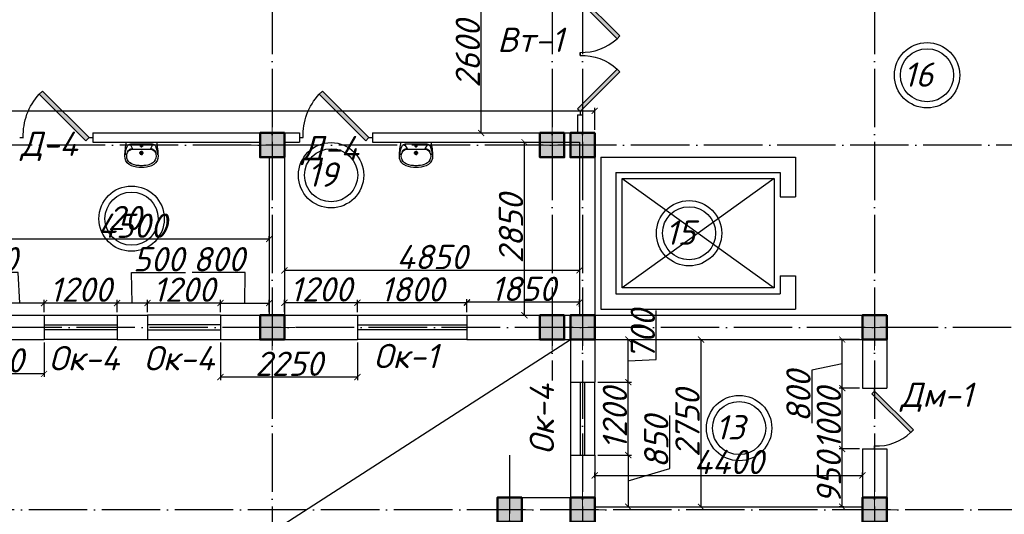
# Model space of a CAD drawing. Header units: millimetres. Extents: x 1112040 to 6903494, y -332921 to -150905.
# Tile 82 of 153: x 1632260 to 1648441, y -186481 to -178343. Entities that reach past the tile are written whole.
import ezdxf

# ---------------------------------------------------------------- set-up
doc = ezdxf.new("R2010")
doc.units = ezdxf.units.MM
doc.linetypes.add('ACAD_ISO04W100', pattern=[30, 24, -3, 0, -3])
for name, color, linetype in [('kolonn', 7, 'Continuous'), ('os', 253, 'Continuous'), ('razmer', 7, 'Continuous'), ('su', 7, 'Continuous')]:
    doc.layers.add(name, color=color, linetype=linetype)
doc.styles.get("Standard").update_dxf_attribs({"font": 'isocpeui.ttf'})
doc.dimstyles.new('ISO-25', dxfattribs={"dimtxt": 400, "dimasz": 100, "dimexe": 50, "dimexo": 50, "dimgap": 20, "dimtad": 1, "dimdec": 0, "dimtxsty": 'Standard', "dimblk": 'ARCHTICK', "dimcen": 20, "dimclrd": 1, "dimclre": 1, "dimadec": 0, "dimazin": 0, "dimtfac": 1, "dimtdec": 0, "dimtmove": 0, "dimatfit": 3, "dimldrblk": 'ARCHTICK', "dimfxl": 1, "dimarcsym": 0})

# ---------------------------------------------------------------- blocks, each defined once
blk = doc.blocks.new('ghsdd')
at = {"ltscale": 50}
h = blk.add_hatch(color=256, dxfattribs=at)
h.paths.add_polyline_path([(0, 200), (-200, 200), (-200, 0), (0, 0)])
h.paths.add_polyline_path([(200, 0), (200, 200), (0, 200), (0, 0)])
h.paths.add_polyline_path([(0, 0), (-200, 0), (-200, -200), (0, -200)])
h.paths.add_polyline_path([(0, 0), (0, -200), (200, -200), (200, 0)])
at = {"lineweight": 0}
for p, q in [((0, -374), (0, 374)), ((-374, 0), (374, 0))]:
    blk.add_line(p, q, dxfattribs=at)
at = {"lineweight": 50, "ltscale": 50}
blk.add_lwpolyline([(200, 200), (200, -200), (-200, -200), (-200, 200), (200, 200)], dxfattribs=at)
blk = doc.blocks.new('UM_8')
for p, q in [((244, 0), (-244, 0)), ((-182, -45), (-146, -110)), ((175, -30), (-175, -30)), ((142, -120), (-132, -120)), ((27, -61), (-27, -61)), ((0, -88), (0, -34)), ((0, -145), (0, -215)), ((182, -45), (146, -110)), ((35, -180), (-35, -180))]:
    blk.add_line(p, q)
for centre, radius in [((0, -180), 27), ((0, -61), 17), ((0, -180), 17)]:
    blk.add_circle(centre, radius)
for centre, radius, start, end in [((-244, 0), 0.5, 90, 167.3206), ((244, 0), 0.5, 12.6794, 90), ((894, -257), 1167, 167.3206, 178.6525), ((68, -206), 330, 154.5977, 180.3349), ((-104, -233), 138, 141.0504, 245.2718), ((-175, -90), 60, 90, 154.5977), ((-104, -233), 148, 141.0504, 147.7493), ((-139, -232), 123, 98.7111, 129.9424), ((-139, -232), 113, 86.1548, 129.9424), ((139, -232), 113, 50.0576, 93.8452), ((139, -232), 123, 50.0576, 81.2889), ((104, -233), 138, 294.7282, 38.9496), ((175, -90), 60, 25.4023, 90), ((104, -233), 148, 32.2507, 38.9496), ((-68, -206), 330, 359.6651, 25.4023), ((-894, -257), 1167, 1.3475, 12.6794), ((-104, -234), 169, 178.312, 234.1043), ((-273, -229), 0.5, 358.312, 358.6525), ((104, -234), 169, 305.8957, 1.688), ((273, -229), 0.5, 181.3475, 181.688), ((-27, -71), 347, 239.6448, 267.5368), ((-27, -71), 317, 244.8898, 267.5368), ((0, 80), 500, 265.1692, 274.8308), ((0, 80), 470, 265.1692, 274.8308), ((27, -71), 317, 272.4632, 300.3552), ((27, -71), 347, 272.4632, 300.3552)]:
    blk.add_arc(centre, radius, start, end)
blk = doc.blocks.new('jfgjhsdf')
blk.add_hatch(color=1).paths.add_polyline_path([(-593, 731), (-637, 687), (0, 50), (44, 94)])
at = {"color": 1}
for p, q in [((0, 1000), (0, 950)), ((0, 50), (0, 0))]:
    blk.add_line(p, q, dxfattribs=at)
blk.add_lwpolyline([(0, 50), (-637, 687), (-593, 731), (44, 94), (0, 50)], dxfattribs=at)
blk.add_arc((-33, 130), 821, 87.662, 132.9147, dxfattribs=at)
blk = doc.blocks.new('_ArchTick')
at = {"color": 0, "linetype": 'ByBlock', "const_width": 0.15}
blk.add_lwpolyline([(-0.5, -0.5), (0.5, 0.5)], dxfattribs=at)
blk = doc.blocks.new('*D3115')
at = {"color": 1, "lineweight": -2, "transparency": 16777216}
for p, q in [((1643355, -183606), (1643507, -183606)), ((1643457, -186356), (1643457, -183606)), ((1643355, -186356), (1643507, -186356))]:
    blk.add_line(p, q, dxfattribs=at)
at = {"color": 1, "lineweight": -2, "transparency": 16777216, "xscale": 100, "yscale": 100, "zscale": 100}
for p, rotation in [((1643457, -183606), 90), ((1643457, -186356), 270)]:
    blk.add_blockref('_ArchTick', p, dxfattribs=dict(at, rotation=rotation))
at = {"color": 0, "transparency": 16777216, "insert": (1643234, -184981), "char_height": 400, "attachment_point": 5, "rotation": 90}
blk.add_mtext('2750', dxfattribs=at)
blk = doc.blocks.new('*D3404')
at = {"color": 1, "lineweight": -2, "transparency": 16777216}
for p, q in [((1641710, -185881), (1641710, -185790)), ((1641710, -185840), (1646110, -185840)), ((1646110, -185831), (1646110, -185790))]:
    blk.add_line(p, q, dxfattribs=at)
at = {"color": 1, "lineweight": -2, "transparency": 16777216, "xscale": 100, "yscale": 100, "zscale": 100, "rotation": 180}
blk.add_blockref('_ArchTick', (1641710, -185840), dxfattribs=at)
at = {"color": 1, "lineweight": -2, "transparency": 16777216, "xscale": 100, "yscale": 100, "zscale": 100}
blk.add_blockref('_ArchTick', (1646110, -185840), dxfattribs=at)
at = {"color": 0, "transparency": 16777216, "insert": (1643910, -185620), "char_height": 400, "attachment_point": 5}
blk.add_mtext('4400', dxfattribs=at)
blk = doc.blocks.new('*D3122')
at = {"color": 1, "lineweight": -2, "transparency": 16777216}
for p, q in [((1639845, -180206), (1639845, -177606)), ((1639895, -177606), (1639895, -177606)), ((1639895, -180206), (1639895, -180206))]:
    blk.add_line(p, q, dxfattribs=at)
at = {"color": 1, "lineweight": -2, "transparency": 16777216, "xscale": 100, "yscale": 100, "zscale": 100}
for p, rotation in [((1639845, -177606), 90), ((1639845, -180206), 270)]:
    blk.add_blockref('_ArchTick', p, dxfattribs=dict(at, rotation=rotation))
at = {"color": 0, "transparency": 16777216, "insert": (1639625, -178906), "char_height": 400, "attachment_point": 5, "rotation": 90}
blk.add_mtext('2600', dxfattribs=at)
blk = doc.blocks.new('*D3422')
at = {"color": 1, "lineweight": -2, "transparency": 16777216}
for p, q in [((1609010, -179834), (1609010, -179892)), ((1609010, -179842), (1641710, -179842)), ((1641710, -180156), (1641710, -179792))]:
    blk.add_line(p, q, dxfattribs=at)
at = {"color": 1, "lineweight": -2, "transparency": 16777216, "xscale": 100, "yscale": 100, "zscale": 100, "rotation": 180}
blk.add_blockref('_ArchTick', (1609010, -179842), dxfattribs=at)
at = {"color": 1, "lineweight": -2, "transparency": 16777216, "xscale": 100, "yscale": 100, "zscale": 100}
blk.add_blockref('_ArchTick', (1641710, -179842), dxfattribs=at)
at = {"color": 0, "transparency": 16777216, "insert": (1625360, -179619), "char_height": 400, "attachment_point": 5}
blk.add_mtext('32700', dxfattribs=at)
blk = doc.blocks.new('*D3093')
at = {"layer": 'razmer', "color": 1, "lineweight": -2, "transparency": 16777216}
for p, q in [((1636610, -182423), (1636610, -182517)), ((1641460, -182467), (1636610, -182467)), ((1641460, -182423), (1641460, -182517))]:
    blk.add_line(p, q, dxfattribs=at)
at = {"layer": 'razmer', "color": 1, "lineweight": -2, "transparency": 16777216, "xscale": 100, "yscale": 100, "zscale": 100, "rotation": 180}
blk.add_blockref('_ArchTick', (1636610, -182467), dxfattribs=at)
at = {"layer": 'razmer', "color": 1, "lineweight": -2, "transparency": 16777216, "xscale": 100, "yscale": 100, "zscale": 100}
blk.add_blockref('_ArchTick', (1641460, -182467), dxfattribs=at)
at = {"layer": 'razmer', "color": 0, "transparency": 16777216, "insert": (1639035, -182247), "char_height": 400, "attachment_point": 5}
blk.add_mtext('4850', dxfattribs=at)
blk = doc.blocks.new('*D3362')
at = {"layer": 'razmer', "color": 1, "lineweight": -2, "transparency": 16777216}
for p, q in [((1640554, -183206), (1640554, -180356)), ((1640585, -180356), (1640604, -180356)), ((1640585, -183206), (1640604, -183206))]:
    blk.add_line(p, q, dxfattribs=at)
at = {"layer": 'razmer', "color": 1, "lineweight": -2, "transparency": 16777216, "xscale": 100, "yscale": 100, "zscale": 100}
for p, rotation in [((1640554, -180356), 90), ((1640554, -183206), 270)]:
    blk.add_blockref('_ArchTick', p, dxfattribs=dict(at, rotation=rotation))
at = {"layer": 'razmer', "color": 0, "transparency": 16777216, "insert": (1640334, -181781), "char_height": 400, "attachment_point": 5, "rotation": 90}
blk.add_mtext('2850', dxfattribs=at)
blk = doc.blocks.new('*D3094')
at = {"layer": 'razmer', "color": 1, "lineweight": -2, "transparency": 16777216}
for p, q in [((1631860, -181943), (1631860, -181902)), ((1636360, -181952), (1631860, -181952)), ((1636360, -181943), (1636360, -181902))]:
    blk.add_line(p, q, dxfattribs=at)
at = {"layer": 'razmer', "color": 1, "lineweight": -2, "transparency": 16777216, "xscale": 100, "yscale": 100, "zscale": 100, "rotation": 180}
blk.add_blockref('_ArchTick', (1631860, -181952), dxfattribs=at)
at = {"layer": 'razmer', "color": 1, "lineweight": -2, "transparency": 16777216, "xscale": 100, "yscale": 100, "zscale": 100}
blk.add_blockref('_ArchTick', (1636360, -181952), dxfattribs=at)
at = {"layer": 'razmer', "color": 0, "transparency": 16777216, "insert": (1634110, -181732), "char_height": 400, "attachment_point": 5}
blk.add_mtext('4500', dxfattribs=at)
blk = doc.blocks.new('*D3223')
at = {"layer": 'razmer', "color": 1, "lineweight": -2, "transparency": 16777216}
for p, q in [((1639610, -183156), (1639610, -182942)), ((1641460, -182992), (1639610, -182992)), ((1641460, -183066), (1641460, -182942))]:
    blk.add_line(p, q, dxfattribs=at)
at = {"layer": 'razmer', "color": 1, "lineweight": -2, "transparency": 16777216, "xscale": 100, "yscale": 100, "zscale": 100, "rotation": 180}
blk.add_blockref('_ArchTick', (1639610, -182992), dxfattribs=at)
at = {"layer": 'razmer', "color": 1, "lineweight": -2, "transparency": 16777216, "xscale": 100, "yscale": 100, "zscale": 100}
blk.add_blockref('_ArchTick', (1641460, -182992), dxfattribs=at)
at = {"layer": 'razmer', "color": 0, "transparency": 16777216, "insert": (1640535, -182772), "char_height": 400, "attachment_point": 5}
blk.add_mtext('1850', dxfattribs=at)
blk = doc.blocks.new('*D3224')
at = {"layer": 'razmer', "color": 1, "lineweight": -2, "transparency": 16777216}
for p, q in [((1637810, -183156), (1637810, -182950)), ((1639610, -183000), (1637810, -183000)), ((1639610, -183156), (1639610, -182950))]:
    blk.add_line(p, q, dxfattribs=at)
at = {"layer": 'razmer', "color": 1, "lineweight": -2, "transparency": 16777216, "xscale": 100, "yscale": 100, "zscale": 100, "rotation": 180}
blk.add_blockref('_ArchTick', (1637810, -183000), dxfattribs=at)
at = {"layer": 'razmer', "color": 1, "lineweight": -2, "transparency": 16777216, "xscale": 100, "yscale": 100, "zscale": 100}
blk.add_blockref('_ArchTick', (1639610, -183000), dxfattribs=at)
at = {"layer": 'razmer', "color": 0, "transparency": 16777216, "insert": (1638710, -182780), "char_height": 400, "attachment_point": 5}
blk.add_mtext('1800', dxfattribs=at)
blk = doc.blocks.new('*D3225')
at = {"layer": 'razmer', "color": 1, "lineweight": -2, "transparency": 16777216}
for p, q in [((1636610, -183156), (1636610, -182950)), ((1637810, -183000), (1636610, -183000)), ((1637810, -183156), (1637810, -182950))]:
    blk.add_line(p, q, dxfattribs=at)
at = {"layer": 'razmer', "color": 1, "lineweight": -2, "transparency": 16777216, "xscale": 100, "yscale": 100, "zscale": 100, "rotation": 180}
blk.add_blockref('_ArchTick', (1636610, -183000), dxfattribs=at)
at = {"layer": 'razmer', "color": 1, "lineweight": -2, "transparency": 16777216, "xscale": 100, "yscale": 100, "zscale": 100}
blk.add_blockref('_ArchTick', (1637810, -183000), dxfattribs=at)
at = {"layer": 'razmer', "color": 0, "transparency": 16777216, "insert": (1637210, -182780), "char_height": 400, "attachment_point": 5}
blk.add_mtext('1200', dxfattribs=at)
blk = doc.blocks.new('*D3226')
at = {"layer": 'razmer', "color": 1, "lineweight": -2, "transparency": 16777216}
for p, q in [((1634360, -183156), (1634360, -182954)), ((1635560, -183004), (1634360, -183004)), ((1635560, -183156), (1635560, -182954))]:
    blk.add_line(p, q, dxfattribs=at)
at = {"layer": 'razmer', "color": 1, "lineweight": -2, "transparency": 16777216, "xscale": 100, "yscale": 100, "zscale": 100, "rotation": 180}
blk.add_blockref('_ArchTick', (1634360, -183004), dxfattribs=at)
at = {"layer": 'razmer', "color": 1, "lineweight": -2, "transparency": 16777216, "xscale": 100, "yscale": 100, "zscale": 100}
blk.add_blockref('_ArchTick', (1635560, -183004), dxfattribs=at)
at = {"layer": 'razmer', "color": 0, "transparency": 16777216, "insert": (1634960, -182784), "char_height": 400, "attachment_point": 5}
blk.add_mtext('1200', dxfattribs=at)
blk = doc.blocks.new('*D3227')
at = {"layer": 'razmer', "color": 1, "lineweight": -2, "transparency": 16777216}
for p, q in [((1634110, -183004), (1634095, -182504)), ((1634095, -182504), (1634984, -182504)), ((1633860, -183156), (1633860, -182954)), ((1634360, -183004), (1633860, -183004)), ((1634360, -183156), (1634360, -182954))]:
    blk.add_line(p, q, dxfattribs=at)
at = {"layer": 'razmer', "color": 1, "lineweight": -2, "transparency": 16777216, "xscale": 100, "yscale": 100, "zscale": 100, "rotation": 180}
blk.add_blockref('_ArchTick', (1633860, -183004), dxfattribs=at)
at = {"layer": 'razmer', "color": 1, "lineweight": -2, "transparency": 16777216, "xscale": 100, "yscale": 100, "zscale": 100}
blk.add_blockref('_ArchTick', (1634360, -183004), dxfattribs=at)
at = {"layer": 'razmer', "color": 0, "transparency": 16777216, "insert": (1634540, -182284), "char_height": 400, "attachment_point": 5}
blk.add_mtext('500', dxfattribs=at)
blk = doc.blocks.new('*D3154')
at = {"layer": 'razmer', "color": 1, "lineweight": -2, "transparency": 16777216}
for p, q in [((1632660, -183156), (1632660, -182954)), ((1633860, -183004), (1632660, -183004)), ((1633860, -183156), (1633860, -182954))]:
    blk.add_line(p, q, dxfattribs=at)
at = {"layer": 'razmer', "color": 1, "lineweight": -2, "transparency": 16777216, "xscale": 100, "yscale": 100, "zscale": 100, "rotation": 180}
blk.add_blockref('_ArchTick', (1632660, -183004), dxfattribs=at)
at = {"layer": 'razmer', "color": 1, "lineweight": -2, "transparency": 16777216, "xscale": 100, "yscale": 100, "zscale": 100}
blk.add_blockref('_ArchTick', (1633860, -183004), dxfattribs=at)
at = {"layer": 'razmer', "color": 0, "transparency": 16777216, "insert": (1633260, -182784), "char_height": 400, "attachment_point": 5}
blk.add_mtext('1200', dxfattribs=at)
blk = doc.blocks.new('*D3155')
at = {"layer": 'razmer', "color": 1, "lineweight": -2, "transparency": 16777216}
for p, q in [((1632234, -182504), (1631363, -182504)), ((1632260, -183004), (1632234, -182504)), ((1631860, -183156), (1631860, -182954)), ((1632660, -183004), (1631860, -183004)), ((1632660, -183156), (1632660, -182954))]:
    blk.add_line(p, q, dxfattribs=at)
at = {"layer": 'razmer', "color": 1, "lineweight": -2, "transparency": 16777216, "xscale": 100, "yscale": 100, "zscale": 100, "rotation": 180}
blk.add_blockref('_ArchTick', (1631860, -183004), dxfattribs=at)
at = {"layer": 'razmer', "color": 1, "lineweight": -2, "transparency": 16777216, "xscale": 100, "yscale": 100, "zscale": 100}
blk.add_blockref('_ArchTick', (1632660, -183004), dxfattribs=at)
at = {"layer": 'razmer', "color": 0, "transparency": 16777216, "insert": (1631799, -182284), "char_height": 400, "attachment_point": 5}
blk.add_mtext('800', dxfattribs=at)
blk = doc.blocks.new('*D3156')
at = {"layer": 'razmer', "color": 1, "lineweight": -2, "transparency": 16777216}
for p, q in [((1635968, -182504), (1635097, -182504)), ((1635960, -183004), (1635968, -182504)), ((1635560, -183156), (1635560, -182954)), ((1635560, -183004), (1636360, -183004)), ((1636360, -183156), (1636360, -182954))]:
    blk.add_line(p, q, dxfattribs=at)
at = {"layer": 'razmer', "color": 1, "lineweight": -2, "transparency": 16777216, "xscale": 100, "yscale": 100, "zscale": 100, "rotation": 180}
blk.add_blockref('_ArchTick', (1635560, -183004), dxfattribs=at)
at = {"layer": 'razmer', "color": 1, "lineweight": -2, "transparency": 16777216, "xscale": 100, "yscale": 100, "zscale": 100}
blk.add_blockref('_ArchTick', (1636360, -183004), dxfattribs=at)
at = {"layer": 'razmer', "color": 0, "transparency": 16777216, "insert": (1635532, -182284), "char_height": 400, "attachment_point": 5}
blk.add_mtext('800', dxfattribs=at)
blk = doc.blocks.new('*D3333')
at = {"color": 1, "lineweight": -2, "transparency": 16777216}
for p, q in [((1635560, -183656), (1635560, -184273)), ((1637810, -183656), (1637810, -184273)), ((1637810, -184223), (1635560, -184223))]:
    blk.add_line(p, q, dxfattribs=at)
at = {"color": 1, "lineweight": -2, "transparency": 16777216, "xscale": 100, "yscale": 100, "zscale": 100, "rotation": 180}
blk.add_blockref('_ArchTick', (1635560, -184223), dxfattribs=at)
at = {"color": 1, "lineweight": -2, "transparency": 16777216, "xscale": 100, "yscale": 100, "zscale": 100}
blk.add_blockref('_ArchTick', (1637810, -184223), dxfattribs=at)
at = {"color": 0, "transparency": 16777216, "insert": (1636685, -184003), "char_height": 400, "attachment_point": 5}
blk.add_mtext('2250', dxfattribs=at)
blk = doc.blocks.new('*D3334')
at = {"color": 1, "lineweight": -2, "transparency": 16777216}
for p, q in [((1630960, -183656), (1630960, -184221)), ((1632660, -183656), (1632660, -184221)), ((1632660, -184171), (1630960, -184171))]:
    blk.add_line(p, q, dxfattribs=at)
at = {"color": 1, "lineweight": -2, "transparency": 16777216, "xscale": 100, "yscale": 100, "zscale": 100, "rotation": 180}
blk.add_blockref('_ArchTick', (1630960, -184171), dxfattribs=at)
at = {"color": 1, "lineweight": -2, "transparency": 16777216, "xscale": 100, "yscale": 100, "zscale": 100}
blk.add_blockref('_ArchTick', (1632660, -184171), dxfattribs=at)
at = {"color": 0, "transparency": 16777216, "insert": (1631810, -183948), "char_height": 400, "attachment_point": 5}
blk.add_mtext('1700', dxfattribs=at)
blk = doc.blocks.new('*D3341')
at = {"color": 1, "lineweight": -2, "transparency": 16777216}
for p, q in [((1641760, -184306), (1642312, -184306)), ((1642262, -185506), (1642262, -184306)), ((1641760, -185506), (1642312, -185506))]:
    blk.add_line(p, q, dxfattribs=at)
at = {"color": 1, "lineweight": -2, "transparency": 16777216, "xscale": 100, "yscale": 100, "zscale": 100}
for p, rotation in [((1642262, -184306), 90), ((1642262, -185506), 270)]:
    blk.add_blockref('_ArchTick', p, dxfattribs=dict(at, rotation=rotation))
at = {"color": 0, "transparency": 16777216, "insert": (1642042, -184906), "char_height": 400, "attachment_point": 5, "rotation": 90}
blk.add_mtext('1200', dxfattribs=at)
blk = doc.blocks.new('*D3342')
at = {"color": 1, "lineweight": -2, "transparency": 16777216}
for p, q in [((1642722, -183934), (1642722, -183126)), ((1641969, -183606), (1642312, -183606)), ((1642262, -184306), (1642262, -183606)), ((1642262, -183956), (1642722, -183934)), ((1641760, -184306), (1642312, -184306))]:
    blk.add_line(p, q, dxfattribs=at)
at = {"color": 1, "lineweight": -2, "transparency": 16777216, "xscale": 100, "yscale": 100, "zscale": 100}
for p, rotation in [((1642262, -183606), 90), ((1642262, -184306), 270)]:
    blk.add_blockref('_ArchTick', p, dxfattribs=dict(at, rotation=rotation))
at = {"color": 0, "transparency": 16777216, "insert": (1642500, -183530), "char_height": 400, "attachment_point": 5, "rotation": 90}
blk.add_mtext('700', dxfattribs=at)
blk = doc.blocks.new('*D3343')
at = {"color": 1, "lineweight": -2, "transparency": 16777216}
for p, q in [((1642942, -185727), (1642942, -184855)), ((1641760, -185506), (1642312, -185506)), ((1642262, -185506), (1642262, -186356)), ((1642262, -185931), (1642942, -185727)), ((1641902, -186356), (1642312, -186356))]:
    blk.add_line(p, q, dxfattribs=at)
at = {"color": 1, "lineweight": -2, "transparency": 16777216, "xscale": 100, "yscale": 100, "zscale": 100}
for p, rotation in [((1642262, -185506), 90), ((1642262, -186356), 270)]:
    blk.add_blockref('_ArchTick', p, dxfattribs=dict(at, rotation=rotation))
at = {"color": 0, "transparency": 16777216, "insert": (1642722, -185291), "char_height": 400, "attachment_point": 5, "rotation": 90}
blk.add_mtext('850', dxfattribs=at)
blk = doc.blocks.new('*D3302')
at = {"color": 1, "lineweight": -2, "transparency": 16777216}
for p, q in [((1646060, -185406), (1645728, -185406)), ((1645778, -186356), (1645778, -185406)), ((1645804, -186356), (1645728, -186356))]:
    blk.add_line(p, q, dxfattribs=at)
at = {"color": 1, "lineweight": -2, "transparency": 16777216, "xscale": 100, "yscale": 100, "zscale": 100}
for p, rotation in [((1645778, -185406), 90), ((1645778, -186356), 270)]:
    blk.add_blockref('_ArchTick', p, dxfattribs=dict(at, rotation=rotation))
at = {"color": 0, "transparency": 16777216, "insert": (1645558, -185881), "char_height": 400, "attachment_point": 5, "rotation": 90}
blk.add_mtext('950', dxfattribs=at)
blk = doc.blocks.new('*D3303')
at = {"color": 1, "lineweight": -2, "transparency": 16777216}
for p, q in [((1646060, -184406), (1645728, -184406)), ((1645778, -185406), (1645778, -184406)), ((1646060, -185406), (1645728, -185406))]:
    blk.add_line(p, q, dxfattribs=at)
at = {"color": 1, "lineweight": -2, "transparency": 16777216, "xscale": 100, "yscale": 100, "zscale": 100}
for p, rotation in [((1645778, -184406), 90), ((1645778, -185406), 270)]:
    blk.add_blockref('_ArchTick', p, dxfattribs=dict(at, rotation=rotation))
at = {"color": 0, "transparency": 16777216, "insert": (1645558, -184906), "char_height": 400, "attachment_point": 5, "rotation": 90}
blk.add_mtext('1000', dxfattribs=at)
blk = doc.blocks.new('*D3304')
at = {"color": 1, "lineweight": -2, "transparency": 16777216}
for p, q in [((1646060, -183606), (1645728, -183606)), ((1645778, -184406), (1645778, -183606)), ((1645778, -184006), (1645278, -184107)), ((1645278, -184107), (1645278, -184979)), ((1646060, -184406), (1645728, -184406))]:
    blk.add_line(p, q, dxfattribs=at)
at = {"color": 1, "lineweight": -2, "transparency": 16777216, "xscale": 100, "yscale": 100, "zscale": 100}
for p, rotation in [((1645778, -183606), 90), ((1645778, -184406), 270)]:
    blk.add_blockref('_ArchTick', p, dxfattribs=dict(at, rotation=rotation))
at = {"color": 0, "transparency": 16777216, "insert": (1645058, -184543), "char_height": 400, "attachment_point": 5, "rotation": 90}
blk.add_mtext('800', dxfattribs=at)
blk = doc.blocks.new('sssswwsqqq')
at = {"color": 1}
for centre, radius in [((0, 0), 537), ((0, 0), 437), ((-9794, -1645, 24), 537), ((-9794, -1645, 24), 437), ((-13073, -2359), 537), ((-13073, -2359), 437), ((-3911, -2599), 537), ((-3911, -2599), 437), ((-3088, -5804), 537), ((-3088, -5804), 437)]:
    blk.add_circle(centre, radius, dxfattribs=at)
for s, p in [('16', (-389, -189)), ('19', (-10184, -1833, 24)), ('20', (-13462, -2548)), ('15', (-4301, -2788)), ('13', (-3477, -5992))]:
    blk.add_text(s, height=400, dxfattribs=at).set_placement(p)

msp = doc.modelspace()

# ---------------------------------------------------------------- linework, layer by layer
at = {"color": 1}
for p, q in [((1641429.7, -179905.8), (1641429.7, -180205.8)), ((1641429.7, -179905.8), (1641509.7, -179905.8)), ((1641509.7, -179905.8), (1641509.7, -180205.8)), ((1632659.7, -183205.8), (1633859.7, -183205.8)), ((1635559.7, -183205.8), (1634359.7, -183205.8)), ((1637809.7, -183205.8), (1639609.7, -183205.8)), ((1632659.7, -183365.8), (1633859.7, -183365.8)), ((1633859.7, -183445.8), (1632659.7, -183445.8)), ((1635559.7, -183365.8), (1634359.7, -183365.8)), ((1634359.7, -183445.8), (1635559.7, -183445.8)), ((1637809.7, -183365.8), (1639609.7, -183365.8)), ((1639609.7, -183445.8), (1637809.7, -183445.8)), ((1633859.7, -183605.8), (1632659.7, -183605.8)), ((1634359.7, -183605.8), (1635559.7, -183605.8)), ((1639609.7, -183605.8), (1637809.7, -183605.8)), ((1641309.7, -184305.8), (1641309.7, -185505.8)), ((1641469.7, -184305.8), (1641469.7, -185505.8)), ((1641549.7, -185505.8), (1641549.7, -184305.8)), ((1641709.7, -185505.8), (1641709.7, -184305.8))]:
    msp.add_line(p, q, dxfattribs=at)
at = {"lineweight": 30}
for p, q in [((1633459.7, -180205.8), (1636859.7, -180205.8)), ((1638059.7, -180205.8), (1641709.7, -180205.8)), ((1641309.7, -180205.8), (1641709.7, -180205.8)), ((1641709.7, -180205.8), (1641709.7, -183205.8)), ((1633459.7, -180355.8), (1636209.7, -180355.8)), ((1636609.7, -180355.8), (1636859.7, -180355.8)), ((1638059.7, -180355.8), (1641459.7, -180355.8)), ((1641459.7, -180355.8), (1641459.7, -183205.8)), ((1636359.7, -180605.8), (1636359.7, -183205.8)), ((1636609.7, -180605.8), (1636609.7, -183205.8)), ((1641809.7, -180605.8), (1641809.7, -183105.8)), ((1641809.7, -180605.8), (1645009.7, -180605.8)), ((1645009.7, -180605.8), (1645009.7, -181255.8)), ((1642059.7, -180855.8), (1642059.7, -182855.8)), ((1642059.7, -180855.8), (1644759.7, -180855.8)), ((1644759.7, -180855.8), (1644759.7, -181255.8)), ((1644759.7, -181255.8), (1645009.7, -181255.8)), ((1644759.7, -182555.8), (1645009.7, -182555.8)), ((1644759.7, -182555.8), (1644759.7, -182855.8)), ((1645009.7, -182555.8), (1645009.7, -183105.8)), ((1642059.7, -182855.8), (1644759.7, -182855.8)), ((1641809.7, -183105.8), (1645009.7, -183105.8)), ((1630959.7, -183205.8), (1632659.7, -183205.8)), ((1632659.7, -183205.8), (1632659.7, -183605.8)), ((1633859.7, -183205.8), (1633859.7, -183605.8)), ((1633859.7, -183205.8), (1634359.7, -183205.8)), ((1634359.7, -183205.8), (1634359.7, -183605.8)), ((1635559.7, -183205.8), (1635559.7, -183605.8)), ((1635559.7, -183205.8), (1636359.7, -183205.8)), ((1636609.7, -183205.8), (1637809.7, -183205.8)), ((1637809.7, -183205.8), (1637809.7, -183605.8)), ((1639609.7, -183205.8), (1639609.7, -183605.8)), ((1639609.7, -183205.8), (1641459.7, -183205.8)), ((1641209.7, -183205.8), (1641209.7, -183605.8)), ((1641309.7, -183205.8), (1641309.7, -184305.8)), ((1641709.7, -183205.8), (1646509.7, -183205.8)), ((1646509.7, -183205.8), (1646509.7, -184405.8)), ((1630959.7, -183605.8), (1632659.7, -183605.8)), ((1633859.7, -183605.8), (1634359.7, -183605.8)), ((1635559.7, -183605.8), (1637809.7, -183605.8)), ((1639609.7, -183605.8), (1641309.7, -183605.8)), ((1641709.7, -183605.8), (1646109.7, -183605.8)), ((1641709.7, -183605.8), (1641709.7, -184305.8)), ((1646109.7, -183605.8), (1646109.7, -184405.8)), ((1641309.7, -184305.8), (1641709.7, -184305.8)), ((1646109.7, -184405.8), (1646509.7, -184405.8)), ((1646109.7, -185405.8), (1646509.7, -185405.8)), ((1646109.7, -185405.8), (1646109.7, -186355.8)), ((1646509.7, -185405.8), (1646509.7, -186605.8)), ((1641309.7, -185505.8), (1641309.7, -186205.8)), ((1641309.7, -185505.8), (1641709.7, -185505.8)), ((1641709.7, -185505.8), (1641709.7, -186355.8)), ((1640109.7, -186205.8), (1640109.7, -187905.8)), ((1640109.7, -186205.8), (1641309.7, -186205.8)), ((1641709.7, -186355.8), (1646109.7, -186355.8))]:
    msp.add_line(p, q, dxfattribs=at)
for p, q in [((1644659.7, -180955.8), (1642159.7, -182755.8)), ((1642159.7, -180955.8), (1644659.7, -182755.8)), ((1635409.7, -187405.8), (1641309.7, -183605.8))]:
    msp.add_line(p, q)
for points in [[(1633459.7, -180205.8), (1633459.7, -180355.8)], [(1636859.7, -180205.8), (1636859.7, -180355.8)], [(1638059.7, -180205.8), (1638059.7, -180355.8)]]:
    msp.add_lwpolyline(points, dxfattribs=at)
for points in [[(1636609.7, -180605.8), (1636209.7, -180605.8), (1636209.7, -180205.8), (1636609.7, -180205.8)], [(1641209.7, -180605.8), (1640809.7, -180605.8), (1640809.7, -180205.8), (1641209.7, -180205.8)], [(1641709.7, -180605.8), (1641309.7, -180605.8), (1641309.7, -180205.8), (1641709.7, -180205.8)]]:
    msp.add_lwpolyline(points, close=True, dxfattribs=at)
msp.add_lwpolyline([(1642159.7, -180955.8), (1644659.7, -180955.8), (1644659.7, -182755.8), (1642159.7, -182755.8)], close=True)
at = {"layer": 'os', "linetype": 'ACAD_ISO04W100', "ltscale": 40}
for p, q in [((1636409.7, -164749.6), (1636409.7, -225973.3)), ((1641009.7, -164749.6), (1641009.7, -184277)), ((1641509.7, -164749.6), (1641509.7, -225973.3)), ((1646309.7, -164749.6), (1646309.7, -225973.3)), ((1664867.5, -180405.8), (1601959.8, -180405.8)), ((1684558.2, -183405.8), (1601959.8, -183405.8)), ((1640309.7, -185508.6), (1640309.7, -225973.3)), ((1693375.1, -186405.8), (1601959.8, -186405.8))]:
    msp.add_line(p, q, dxfattribs=at)

# ---------------------------------------------------------------- block references
msp.add_blockref('sssswwsqqq', (1647171.4, -179257.7))
for p, xscale, yscale, zscale, rotation in [((1641469.7, -177905.8), 1.025641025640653, 1.025641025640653, 1.025641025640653, 180), ((1633459.7, -180280.8), -1.19999999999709, 1.19999999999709, 1.2, 90), ((1638059.7, -180280.8), -1.19999999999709, 1.19999999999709, 1.2, 90)]:
    msp.add_blockref('jfgjhsdf', p, dxfattribs=dict(xscale=xscale, yscale=yscale, zscale=zscale, rotation=rotation))
at = {"xscale": -1.025641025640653, "yscale": 1.025641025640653, "zscale": 1.025641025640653}
msp.add_blockref('jfgjhsdf', (1641469.7, -179905.8), dxfattribs=at)
at = {"rotation": 180}
msp.add_blockref('jfgjhsdf', (1646309.7, -184405.8), dxfattribs=at)
at = {"layer": 'kolonn'}
for p in [(1636409.7, -180405.8), (1641009.7, -180405.8), (1641509.7, -180405.8), (1636409.7, -183405.8), (1641009.7, -183405.8), (1641509.7, -183405.8), (1646309.7, -183405.8), (1640309.7, -186405.8), (1641509.7, -186405.8), (1646309.7, -186405.8)]:
    msp.add_blockref('ghsdd', p, dxfattribs=at)
at = {"layer": 'su', "xscale": -1}
for p in [(1634260.9, -180355.8), (1638773.2, -180355.8)]:
    msp.add_blockref('UM_8', p, dxfattribs=at)

# ---------------------------------------------------------------- texts
at = {"color": 1}
for s, p in [('Вт-1', (1640110.1, -178874.1)), ('Д-4', (1632275.6, -180585.7)), ('Д-4', (1636898.1, -180654.8)), ('Ок-4', (1632738.4, -184112.7)), ('Ок-4', (1634299.9, -184112.7)), ('Ок-1', (1638075.5, -184076.4)), ('Дм-1', (1646735.4, -184713.6))]:
    msp.add_text(s, height=400, dxfattribs=at).set_placement(p)
msp.add_text('Ок-4', height=400, rotation=90, dxfattribs=at).set_placement((1641041.7, -185499.9))

# ---------------------------------------------------------------- dimensions: what is measured, and where the dimension line sits
for base, p1, p2, picture, middle in [((1639845.3, -177605.8), (1639844.6, -180205.8), (1639844.6, -177605.8), '*D3122', (1639625.3, -178905.8)), ((1643456.7, -183605.8), (1643304.7, -186355.8), (1643304.7, -183605.8), '*D3115', (1643234.2, -184980.8)), ((1642262.4, -184305.8), (1641709.7, -185505.8), (1641709.7, -184305.8), '*D3341', (1642042.4, -184905.8)), ((1645777.9, -185405.8), (1645854.1, -186355.8), (1646109.7, -185405.8), '*D3302', (1645557.9, -185880.8))]:
    dim = msp.add_linear_dim(base=base, p1=p1, p2=p2, angle=90, dimstyle='ISO-25')
    dim.commit()
    dim.dimension.update_dxf_attribs({"geometry": picture, "text_midpoint": middle})
for base, p1, p2, picture, middle in [((1641709.7, -179841.6), (1609009.7, -179784.5), (1641709.7, -180205.8), '*D3422', (1625359.7, -179619)), ((1630959.7, -184170.8), (1632659.7, -183605.8), (1630959.7, -183605.8), '*D3334', (1631809.7, -183948.3)), ((1635559.7, -184222.7), (1637809.7, -183605.8), (1635559.7, -183605.8), '*D3333', (1636684.7, -184002.7)), ((1646109.7, -185839.8), (1641709.7, -185930.8), (1646109.7, -185880.8), '*D3404', (1643909.7, -185619.8))]:
    dim = msp.add_linear_dim(base=base, p1=p1, p2=p2, dimstyle='ISO-25')
    dim.commit()
    dim.dimension.update_dxf_attribs({"geometry": picture, "text_midpoint": middle})
for base, p1, p2, picture, middle in [((1642262.4, -183605.8), (1641709.7, -184305.8), (1641918.9, -183605.8), '*D3342', (1642722.4, -183914.4)), ((1645777.9, -183605.8), (1646109.7, -184405.8), (1646109.7, -183605.8), '*D3304', (1645277.9, -184126.7)), ((1645777.9, -184405.8), (1646109.7, -185405.8), (1646109.7, -184405.8), '*D3303', (1645777.9, -184905.8))]:
    dim = msp.add_linear_dim(base=base, p1=p1, p2=p2, angle=90, dimstyle='ISO-25', override={"dimtmove": 1})
    dim.commit()
    dim.dimension.update_dxf_attribs({"geometry": picture, "text_midpoint": middle, "dimtype": 160})
dim = msp.add_linear_dim(base=(1642262.4, -186355.8), p1=(1641709.7, -185505.8), p2=(1641852.2, -186355.8), angle=90, dimstyle='ISO-25', override={"dimtmove": 1})
dim.commit()
dim.dimension.update_dxf_attribs({"geometry": '*D3343', "text_midpoint": (1642722.4, -185706.8)})
at = {"layer": 'razmer'}
dim = msp.add_linear_dim(base=(1640553.9, -180355.8), p1=(1640534.7, -183205.8), p2=(1640534.7, -180355.8), angle=90, dimstyle='ISO-25', dxfattribs=at)
dim.commit()
dim.dimension.update_dxf_attribs({"geometry": '*D3362', "text_midpoint": (1640333.9, -181780.8)})
for base, p1, p2, picture, middle in [((1631859.7, -181952.3), (1636359.7, -181992.5), (1631859.7, -181992.5), '*D3094', (1634109.7, -181732.3)), ((1636609.7, -182467.2), (1641459.7, -182373.3), (1636609.7, -182373.3), '*D3093', (1639034.7, -182247.2)), ((1634359.7, -183004.1), (1635559.7, -183205.8), (1634359.7, -183205.8), '*D3226', (1634959.7, -182784.1)), ((1639609.7, -182992.4), (1641459.7, -183116.2), (1639609.7, -183205.8), '*D3223', (1640534.7, -182772.4))]:
    dim = msp.add_linear_dim(base=base, p1=p1, p2=p2, dimstyle='ISO-25', dxfattribs=at)
    dim.commit()
    dim.dimension.update_dxf_attribs({"geometry": picture, "text_midpoint": middle})
for base, p1, p2, picture, middle in [((1631859.7, -183004.1), (1632659.7, -183205.8), (1631859.7, -183205.8), '*D3155', (1632214.4, -182504.1)), ((1633859.7, -183004.1), (1634359.7, -183205.8), (1633859.7, -183205.8), '*D3227', (1634114.7, -182504.1)), ((1636359.7, -183004.1), (1635559.7, -183205.8), (1636359.7, -183205.8), '*D3156', (1635948.3, -182504.1))]:
    dim = msp.add_linear_dim(base=base, p1=p1, p2=p2, dimstyle='ISO-25', override={"dimtmove": 1}, dxfattribs=at)
    dim.commit()
    dim.dimension.update_dxf_attribs({"geometry": picture, "text_midpoint": middle, "dimtype": 160})
for base, p1, p2, picture, middle in [((1632659.7, -183004.1), (1633859.7, -183205.8), (1632659.7, -183205.8), '*D3154', (1633259.7, -182784.1)), ((1636609.7, -183000.3), (1637809.7, -183205.8), (1636609.7, -183205.8), '*D3225', (1637209.7, -182780.3)), ((1637809.7, -183000.3), (1639609.7, -183205.8), (1637809.7, -183205.8), '*D3224', (1638709.7, -182780.3))]:
    dim = msp.add_linear_dim(base=base, p1=p1, p2=p2, dimstyle='ISO-25', override={"dimtmove": 1}, dxfattribs=at)
    dim.commit()
    dim.dimension.update_dxf_attribs({"geometry": picture, "text_midpoint": middle})

doc.saveas('drawing.dxf')
